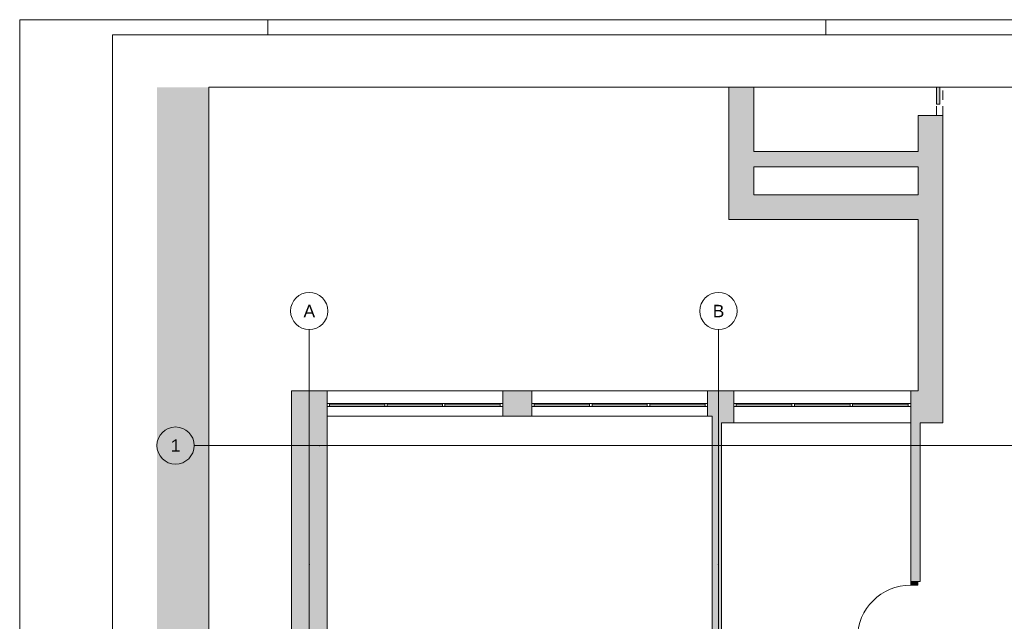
# Paper-space layout 'A-34 RZUT - PIĘTRO 4' of a CAD drawing. Header units: millimetres. Extents: x 0 to 800, y 0 to 550.
# Tile 5 of 15: x 0 to 318, y 356 to 550. Entities that reach past the tile are written whole.
import ezdxf
from ezdxf.xclip import XClip

# ---------------------------------------------------------------- set-up
doc = ezdxf.new("R2010")
doc.units = ezdxf.units.MM
doc.header["$MEASUREMENT"] = 0
doc.header["$XCLIPFRAME"] = 0
for name, pattern in [('DASHDOTX2', [1000, 500, -250, 0, -250]), ('Przer. długie kreski', [2.5, 1.5, -1]), ('PRZERYWANA_DU_A', [550, 350.0000000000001, -199.9999999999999])]:
    doc.linetypes.add(name, pattern=pattern)
for name, color, linetype, lineweight in [('0_Nr_pióra__2', 8, 'Continuous', 13), ('A_Arkusz_Nr_pióra__1', 7, 'Continuous', 20), ('A_winda_Nr_pióra__1', 7, 'Continuous', 20), ('A_ściany_Nr_pióra__1', 7, 'Continuous', 20), ('Drzwi Archicad_Nr_pióra__1', 7, 'Continuous', 20)]:
    doc.layers.add(name, color=color, linetype=linetype, lineweight=lineweight)
for name, color, linetype, lineweight, true_color in [('A_Arkusz_Nr_pióra__237', 7, 'Continuous', 5, 0x343434), ('A_osie_Nr_pióra__16', 7, 'Continuous', 5, 0x0f0f0f), ('A_osie_Nr_pióra__76', 7, 'Continuous', 5, 0x2d2d2d), ('A_ściany_Nr_pióra__19', 7, 'Continuous', 5, 0x191919), ('Okna Archicada_Nr_pióra__19', 7, 'Continuous', 5, 0x191919)]:
    doc.layers.add(name, color=color, linetype=linetype, lineweight=lineweight, true_color=true_color)
for name, color, linetype in [('A_podrys', 7, 'Continuous'), ('A_winda', 7, 'Continuous'), ('A_ściany', 7, 'Continuous'), ('Drzwi Archicad', 7, 'Continuous')]:
    doc.layers.add(name, color=color, linetype=linetype)
doc.styles.add('STYL_AUTOMATYCZNY_1', font='arial.ttf')

# ---------------------------------------------------------------- blocks, each defined once
blk = doc.blocks.new('Rysunek_1_1', base_point=(-3193.210673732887, -647.6028358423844))
at = {"linetype": 'Continuous', "lineweight": 0, "true_color": 0x484848}
blk.add_hatch(color=251, dxfattribs=at).paths.add_polyline_path([(44.27204770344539, 110.5468303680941), (61.04157517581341, 110.5468303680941), (61.04157517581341, 528.1668315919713), (44.27204770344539, 528.1668315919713)])
at = {"layer": 'A_winda', "linetype": 'Continuous', "lineweight": 0, "true_color": 0xfdfdfd}
blk.add_hatch(color=7, dxfattribs=at).paths.add_polyline_path([(296.7625455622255, 528.1668301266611), (295.7625489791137, 528.1668301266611), (295.7625489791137, 522.7817198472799), (296.7625455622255, 522.7817198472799)])
at = {"layer": 'A_ściany', "linetype": 'Continuous', "lineweight": 0, "true_color": 0x000000}
for points in [[(228.7625510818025, 528.1668313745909), (228.7625510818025, 485.5005969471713), (236.7625476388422, 493.5005935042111), (236.7625476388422, 528.1668313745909)], [(289.7625481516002, 430.1668331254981), (297.7625477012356, 419.9268323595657), (297.7625477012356, 519.1005970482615), (289.7625481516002, 519.1005970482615)], [(236.762548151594, 502.5005955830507), (289.7625481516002, 502.5005955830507), (289.7625481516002, 507.5005955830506), (236.762548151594, 507.5005955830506)], [(228.762548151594, 485.5005955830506), (289.7625481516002, 485.5005955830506), (289.7625481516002, 493.5005955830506), (236.762548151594, 493.5005955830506)], [(99.13354420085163, 430.1668324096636), (87.71954420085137, 430.1668324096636), (99.13354420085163, 422.0668323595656)], [(87.71954420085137, 430.1668323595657), (87.71954420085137, 306.0749484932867), (99.13354420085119, 306.0749484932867), (99.13354420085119, 422.0668323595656)], [(165.1935442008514, 422.0668323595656), (165.1935442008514, 430.1668323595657), (155.7935442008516, 430.1668323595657), (155.7935442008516, 422.0668323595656)], [(223.3735442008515, 422.0668323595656), (223.3735442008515, 430.1668323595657), (221.8535442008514, 430.1668323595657), (221.8535442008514, 422.0668323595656)], [(223.3735442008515, 430.1668323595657), (223.3735442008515, 419.9268323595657), (230.2935442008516, 419.9268323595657), (230.2935442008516, 430.1668323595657)], [(287.4135442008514, 430.1668323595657), (287.4135442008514, 419.9268323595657), (297.7625481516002, 419.9268323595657), (289.7625481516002, 430.1668323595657)], [(223.3735442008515, 419.9268323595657), (223.3735442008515, 323.4549484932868), (226.3735442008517, 323.4549484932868), (226.3735442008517, 419.9268323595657)], [(287.4135442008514, 419.9268323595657), (287.4135442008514, 368.7155513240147), (290.4135440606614, 368.7155513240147), (290.4135440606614, 419.9268323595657)]]:
    blk.add_hatch(color=18, dxfattribs=at).paths.add_polyline_path(points)
at = {"layer": 'Drzwi Archicad', "linetype": 'Continuous', "lineweight": 0, "true_color": 0xfdfdfd}
blk.add_hatch(color=7, dxfattribs=at).paths.add_polyline_path([(289.7135442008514, 368.7155508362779), (287.4135442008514, 368.7155508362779), (287.4135442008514, 367.5155508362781), (289.7135442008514, 367.5155508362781)])
at = {"layer": '0_Nr_pióra__2', "color": 8, "linetype": 'PRZERYWANA_DU_A', "lineweight": 13, "ltscale": 2, "flags": 128}
for points in [[(61.04157373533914, 528.1668323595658), (61.04157373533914, 110.5468323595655)], [(375.1719941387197, 528.1668323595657), (61.04157373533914, 528.1668323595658)]]:
    blk.add_lwpolyline(points, dxfattribs=at)
at = {"layer": 'A_osie_Nr_pióra__16', "color": 250, "linetype": 'DASHDOTX2', "lineweight": 5, "ltscale": 2, "true_color": 0x0f0f0f}
for p, q in [((93.3835442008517, 374.1868675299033), (93.3835456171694, 449.9649491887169)), ((225.3835442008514, 374.1868675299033), (225.3835424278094, 449.9649491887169)), ((96.77421253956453, 412.5468323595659), (56.27204795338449, 412.5468304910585)), ((545.1719923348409, 412.5468351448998), (96.77420926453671, 412.5468351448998)), ((96.77420926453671, 412.5468351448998), (96.77421253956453, 412.5468323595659)), ((93.3835456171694, 374.1868701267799), (93.3835456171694, 110.5468352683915)), ((225.3835424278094, 374.1868701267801), (225.3835424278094, 110.5468352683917))]:
    blk.add_line(p, q, dxfattribs=at)
for p in [(96.77421253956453, 412.5468323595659), (93.3835442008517, 374.1868675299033), (93.3835442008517, 374.1868675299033), (225.3835442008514, 374.1868675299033), (225.3835442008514, 374.1868675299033)]:
    blk.add_point(p, dxfattribs=at)
at = {"layer": 'A_osie_Nr_pióra__76', "color": 250, "linetype": 'Continuous', "lineweight": 5, "ltscale": 2, "true_color": 0x2d2d2d}
for centre in [(93.3835442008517, 455.9649460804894), (225.3835442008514, 455.9649460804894), (50.27205163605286, 412.5468323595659)]:
    blk.add_circle(centre, 6.000000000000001, dxfattribs=at)
at = {"layer": 'A_winda_Nr_pióra__1', "color": 7, "linetype": 'Przer. długie kreski', "lineweight": 20, "ltscale": 2}
for p, q in [((295.7625489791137, 519.1005955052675), (295.7625489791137, 528.1668301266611)), ((297.7625496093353, 519.1005955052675), (297.7625496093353, 528.1668301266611))]:
    blk.add_line(p, q, dxfattribs=at)
at = {"layer": 'A_winda_Nr_pióra__1', "color": 7, "linetype": 'Continuous', "lineweight": 20, "ltscale": 2, "flags": 128}
blk.add_lwpolyline([(296.7625481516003, 528.1668323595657), (296.7625481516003, 522.781721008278), (295.7625481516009, 522.781721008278), (295.7625481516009, 528.1668323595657)], dxfattribs=at)
at = {"layer": 'A_ściany_Nr_pióra__1', "color": 7, "linetype": 'Continuous', "lineweight": 20, "ltscale": 2}
for p, q in [((289.7625470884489, 519.1005955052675), (297.7625496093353, 519.1005955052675)), ((99.1335408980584, 430.1668291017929), (99.1335408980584, 422.066831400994)), ((155.7935476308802, 430.1668291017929), (155.7935476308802, 422.066831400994)), ((165.1935423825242, 430.1668291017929), (165.1935423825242, 422.066831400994)), ((221.8535416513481, 430.1668291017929), (221.8535416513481, 422.066831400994)), ((230.2935468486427, 419.9268360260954), (230.2935468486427, 430.1668291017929)), ((287.413544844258, 419.9268360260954), (287.413544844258, 430.1668291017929)), ((287.413544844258, 368.7155477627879), (287.413544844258, 369.6555487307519)), ((287.413544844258, 368.7155477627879), (289.7135459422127, 368.7155477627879)), ((289.7135459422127, 368.7155477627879), (290.4135420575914, 368.7155477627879)), ((290.4135420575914, 368.7155477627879), (290.4135420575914, 369.4555509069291))]:
    blk.add_line(p, q, dxfattribs=at)
at = {"layer": 'A_ściany_Nr_pióra__1', "color": 7, "linetype": 'Continuous', "lineweight": 20, "ltscale": 2, "flags": 128}
for points in [[(228.762548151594, 528.1668323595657), (228.762548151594, 485.5005955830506)], [(236.762548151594, 507.5005955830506), (236.762548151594, 528.1668323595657)], [(289.7625481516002, 519.1005969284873), (289.7625481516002, 507.5005955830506)], [(297.7625481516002, 419.9268323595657), (297.7625481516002, 519.1005970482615)], [(289.7625481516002, 507.5005955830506), (236.762548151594, 507.5005955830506)], [(236.762548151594, 493.5005955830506), (236.762548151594, 502.5005955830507)], [(236.762548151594, 502.5005955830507), (289.7625481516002, 502.5005955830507)], [(289.7625481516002, 502.5005955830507), (289.7625481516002, 493.5005955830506)], [(289.7625481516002, 493.5005955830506), (236.762548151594, 493.5005955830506)], [(228.762548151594, 485.5005955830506), (289.7625481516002, 485.5005955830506)], [(289.7625481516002, 485.5005955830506), (289.7625481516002, 430.1668323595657)], [(99.13354420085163, 430.1668323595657), (87.71954420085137, 430.1668323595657)], [(87.71954420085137, 430.1668323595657), (87.71954420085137, 306.0749484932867)], [(165.1935442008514, 430.1668323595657), (155.7935442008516, 430.1668323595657)], [(223.3735442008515, 430.1668323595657), (221.8535442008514, 430.1668323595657)], [(230.2935442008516, 430.1668323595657), (223.3735442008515, 430.1668323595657)], [(289.7625481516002, 430.1668323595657), (287.4135442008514, 430.1668323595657)], [(99.13354420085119, 323.4549484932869), (99.13354420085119, 422.0668323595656)], [(155.7935442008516, 422.0668323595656), (165.1935442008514, 422.0668323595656)], [(221.8535442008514, 422.0668323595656), (223.3735442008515, 422.0668323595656)], [(223.3735442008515, 422.0668323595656), (223.3735442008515, 419.9268323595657)], [(223.3735442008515, 419.9268323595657), (223.3735442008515, 323.4549484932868)], [(226.3735442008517, 419.9268323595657), (230.2935442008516, 419.9268323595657)], [(226.3735442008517, 323.4549484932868), (226.3735442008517, 419.9268323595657)], [(287.4135442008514, 419.9268323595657), (287.4135442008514, 368.7155502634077)], [(290.4135442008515, 419.9268323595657), (297.7625481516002, 419.9268323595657)], [(290.4135442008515, 368.7155513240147), (290.4135442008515, 419.9268323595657)]]:
    blk.add_lwpolyline(points, dxfattribs=at)
at = {"layer": 'A_ściany_Nr_pióra__19', "color": 250, "linetype": 'Continuous', "lineweight": 5, "ltscale": 2, "true_color": 0x191919}
for p, q in [((155.7935476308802, 430.1668291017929), (99.1335408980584, 430.1668291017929)), ((221.8535416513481, 430.1668291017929), (165.1935423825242, 430.1668291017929)), ((287.413544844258, 430.1668291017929), (230.2935468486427, 430.1668291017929)), ((99.1335408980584, 422.066831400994), (155.7935476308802, 422.066831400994)), ((165.1935423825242, 422.066831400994), (221.8535416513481, 422.066831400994)), ((230.2935468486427, 419.9268360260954), (287.413544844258, 419.9268360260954))]:
    blk.add_line(p, q, dxfattribs=at)
at = {"layer": 'Drzwi Archicad_Nr_pióra__1', "color": 7, "linetype": 'Continuous', "lineweight": 20, "ltscale": 2}
for p, q in [((289.7625470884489, 519.1005955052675), (297.7625496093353, 519.1005955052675)), ((287.413544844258, 368.7155477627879), (287.413544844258, 369.6555487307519)), ((287.413544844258, 368.7155477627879), (287.413544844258, 369.6555487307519)), ((287.413544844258, 367.5155533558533), (287.413544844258, 368.7155477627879)), ((287.413544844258, 368.7155477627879), (289.7135459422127, 368.7155477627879)), ((287.413544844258, 368.7155477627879), (289.7135459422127, 368.7155477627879)), ((287.413544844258, 368.7155477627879), (289.7135459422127, 368.7155477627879)), ((289.7135459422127, 368.7155477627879), (289.7135459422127, 367.5155533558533)), ((289.7135459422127, 368.7155477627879), (290.4135420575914, 368.7155477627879)), ((289.7135459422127, 368.7155477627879), (290.4135420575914, 368.7155477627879)), ((290.4135420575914, 368.7155477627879), (290.4135420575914, 369.4555509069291)), ((290.4135420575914, 368.7155477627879), (290.4135420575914, 369.4555509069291)), ((289.7135459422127, 367.5155533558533), (287.413544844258, 367.5155533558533))]:
    blk.add_line(p, q, dxfattribs=at)
blk.add_arc((287.4135442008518, 350.3155508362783), 17.1999999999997, 90, 180, dxfattribs=at)
at = {"layer": 'Okna Archicada_Nr_pióra__19', "color": 250, "linetype": 'Continuous', "lineweight": 5, "ltscale": 2, "true_color": 0x191919}
for p, q in [((155.7935476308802, 426.1668353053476), (99.1335408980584, 426.1668353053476)), ((99.1335408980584, 426.1668353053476), (99.1335408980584, 425.1668312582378)), ((99.93354712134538, 426.1668353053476), (99.93354712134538, 425.1668312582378)), ((99.93354712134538, 425.6668295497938), (117.7535435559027, 425.6668295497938)), ((117.7535435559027, 426.1668353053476), (117.7535435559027, 425.1668312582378)), ((118.5535423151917, 426.1668353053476), (118.5535423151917, 425.1668312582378)), ((118.5535423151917, 425.6668295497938), (136.3735462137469, 425.6668295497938)), ((136.3735462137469, 426.1668353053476), (136.3735462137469, 425.1668312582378)), ((137.173544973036, 426.1668353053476), (137.173544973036, 425.1668312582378)), ((137.173544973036, 425.6668295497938), (154.9935414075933, 425.6668295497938)), ((154.9935414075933, 426.1668353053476), (154.9935414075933, 425.1668312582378)), ((155.7935476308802, 425.1668312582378), (155.7935476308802, 426.1668353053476)), ((221.8535416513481, 426.1668353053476), (165.1935423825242, 426.1668353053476)), ((165.1935423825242, 426.1668353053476), (165.1935423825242, 425.1668312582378)), ((165.9935411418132, 426.1668353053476), (165.9935411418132, 425.1668312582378)), ((165.9935411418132, 425.6668295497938), (183.8135450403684, 425.6668295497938)), ((183.8135450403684, 426.1668353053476), (183.8135450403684, 425.1668312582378)), ((184.6135437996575, 426.1668353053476), (184.6135437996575, 425.1668312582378)), ((184.6135437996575, 425.6668295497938), (202.4335476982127, 425.6668295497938)), ((202.4335476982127, 426.1668353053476), (202.4335476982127, 425.1668312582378)), ((203.2335464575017, 426.1668353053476), (203.2335464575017, 425.1668312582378)), ((203.2335464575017, 425.6668295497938), (221.053542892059, 425.6668295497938)), ((221.053542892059, 426.1668353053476), (221.053542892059, 425.1668312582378)), ((221.8535416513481, 425.1668312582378), (221.8535416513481, 426.1668353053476)), ((230.2935468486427, 425.1668312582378), (230.2935468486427, 426.1668353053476)), ((230.2935468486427, 426.1668353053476), (287.413544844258, 426.1668353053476)), ((231.0935456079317, 426.1668353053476), (231.0935456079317, 425.1668312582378)), ((249.0668749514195, 425.6668295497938), (231.0935456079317, 425.6668295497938)), ((249.0668749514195, 426.1668353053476), (249.0668749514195, 425.1668312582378)), ((249.8668811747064, 426.1668353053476), (249.8668811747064, 425.1668312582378)), ((267.8402105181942, 425.6668295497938), (249.8668811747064, 425.6668295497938)), ((267.8402105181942, 426.1668353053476), (267.8402105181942, 425.1668312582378)), ((268.6402092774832, 426.1668353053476), (268.6402092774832, 425.1668312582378)), ((286.6135460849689, 425.6668295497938), (268.6402092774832, 425.6668295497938)), ((286.6135460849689, 426.1668353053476), (286.6135460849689, 425.1668312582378)), ((287.413544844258, 426.1668353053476), (287.413544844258, 425.1668312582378)), ((99.1335408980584, 425.1668312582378), (155.7935476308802, 425.1668312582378)), ((165.1935423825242, 425.1668312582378), (221.8535416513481, 425.1668312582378)), ((287.413544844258, 425.1668312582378), (230.2935468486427, 425.1668312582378))]:
    blk.add_line(p, q, dxfattribs=at)
at = {"layer": 'A_osie_Nr_pióra__76', "color": 250, "linetype": 'Continuous', "lineweight": 5, "true_color": 0x2d2d2d, "char_height": 4, "attachment_point": 1, "style": 'STYL_AUTOMATYCZNY_1'}
for s, insert in [('\\A1;{\\pql;\\pt0;\\fArial|b0|i0|c238|p0;\\W1.000000;A}', (91.55407420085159, 457.9649461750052)), ('\\A1;{\\pql;\\pt0;\\fArial|b0|i0|c238|p0;\\W1.000000;B}', (223.5540742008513, 457.9649461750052)), ('\\A1;{\\pql;\\pt0;\\fArial|b0|i0|c238|p0;\\W1.000000;1}', (48.74660163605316, 414.5468324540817))]:
    blk.add_mtext(s, dxfattribs=dict(at, insert=insert))

psp = doc.layouts.new('A-34 RZUT - PIĘTRO 4')

# ---------------------------------------------------------------- linework, layer by layer
at = {"layer": 'A_Arkusz_Nr_pióra__1', "color": 7, "linetype": 'Continuous', "lineweight": 20}
for p, q in [((29.90003742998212, 545.1), (29.89980349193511, 4.900326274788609)), ((795.1, 545.1), (29.90003742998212, 545.1))]:
    psp.add_line(p, q, dxfattribs=at)
at = {"layer": 'A_Arkusz_Nr_pióra__1', "color": 7, "linetype": 'Continuous', "lineweight": 20, "flags": 128}
psp.add_lwpolyline([(-1.387778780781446e-13, 550), (799.9999999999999, 549.9999999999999), (800, 1.836970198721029e-14), (0, 7.388085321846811e-14)], close=True, dxfattribs=at)
at = {"layer": 'A_Arkusz_Nr_pióra__237', "color": 250, "linetype": 'Continuous', "lineweight": 5, "true_color": 0x343434}
for p, q in [((80.00000000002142, 545.1), (80.00000000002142, 550.0000000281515)), ((260.0000000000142, 545.1000506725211), (260.0000000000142, 550.0000507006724))]:
    psp.add_line(p, q, dxfattribs=at)

# ---------------------------------------------------------------- block references
at = {"layer": 'A_podrys', "color": 37, "linetype": 'Continuous', "lineweight": 5, "true_color": 0x656532}
ref = psp.add_blockref('Rysunek_1_1', (-3193.210673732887, -647.6028358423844), dxfattribs=at)
XClip(ref).set_block_clipping_path([(44.27205163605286, 110.5468323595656), (545.1719941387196, 528.1668323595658)])

doc.saveas('drawing.dxf')
